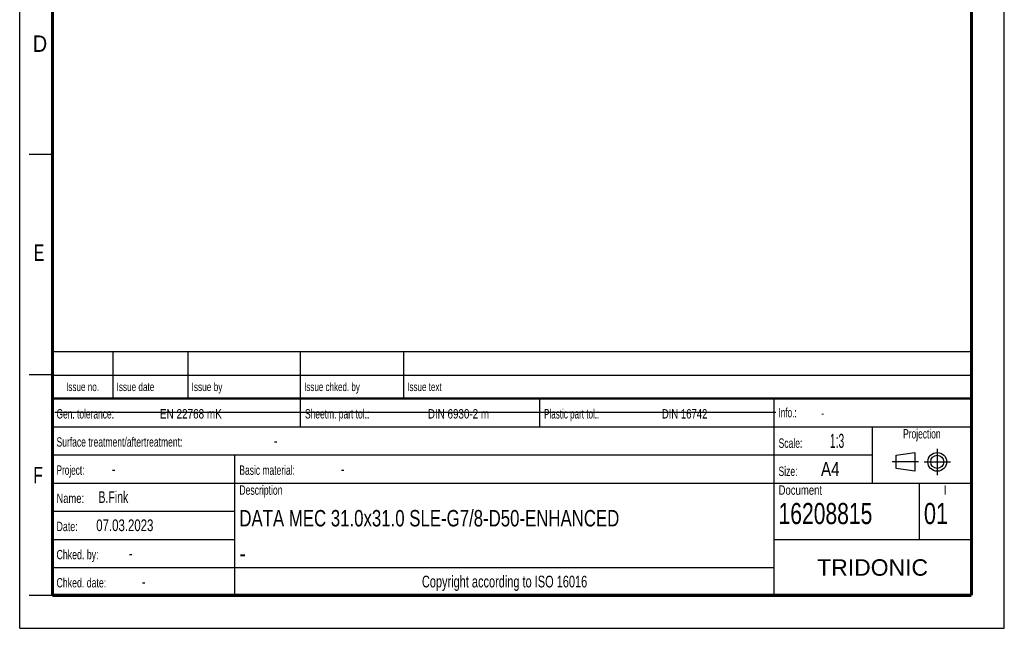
# Model space of a CAD drawing. Header units: millimetres. Extents: x 0 to 210, y 0 to 297.
# Tile 1 of 25: x 0 to 210, y 0 to 130. Entities that reach past the tile are written whole.
import ezdxf
from ezdxf.enums import TextEntityAlignment as Align

# ---------------------------------------------------------------- set-up
doc = ezdxf.new("R2010")
doc.units = ezdxf.units.MM
doc.header["$LTSCALE"] = 19.36
doc.linetypes.add('CENTER', pattern=[0.6, 0.375, -0.075, 0.075, -0.075])
doc.layers.get('0').update_dxf_attribs({"linetype": 'CONTINUOUS'})
doc.layers.add('DEFAULT_1', color=7, linetype='CENTER')
doc.layers.add('Z_NOTICE', color=7, linetype='CONTINUOUS')
doc.styles.get("Standard").update_dxf_attribs({"font": 'txt', "width": 0.7})
doc.styles.add('TEXTSTYLE_2', font='txt', dxfattribs={"width": 0.75})
doc.styles.add('TEXTSTYLE_5', font='arial.ttf')

# ---------------------------------------------------------------- blocks, each defined once
blk = doc.blocks.new('PROJEKTIONSMETHODE_BL0', base_point=(192.31, 35.47))
at = {"color": 2, "linetype": 'CONTINUOUS'}
for p, q in [((186.91, 36.87), (190.91, 37.47)), ((186.91, 34.07), (186.91, 36.87)), ((190.91, 37.47), (190.91, 33.47)), ((190.91, 33.47), (186.91, 34.07))]:
    blk.add_line(p, q, dxfattribs=at)
for radius in [2, 1.4]:
    blk.add_circle((195.71, 35.47), radius, dxfattribs=at)
at = {"layer": 'DEFAULT_1', "color": 2, "linetype": 'CENTER'}
for p, q in [((195.71, 38.27), (195.71, 32.67)), ((191.71, 35.47), (186.11, 35.47)), ((192.91, 35.47), (198.5, 35.47))]:
    blk.add_line(p, q, dxfattribs=at)

msp = doc.modelspace()

# ---------------------------------------------------------------- linework, layer by layer
at = {"color": 2, "linetype": 'CONTINUOUS'}
for p, q in [((0, 0), (0, 297)), ((210, 0), (210, 297)), ((7, 101), (2, 101)), ((6.91362, 48.96015), (6.91362, 58.96015)), ((6.91362, 58.96015), (202.91362, 58.96015)), ((19.91362, 48.96015), (19.91362, 58.96015)), ((35.91362, 48.96015), (35.91362, 58.96015)), ((59.91362, 48.96015), (59.91362, 58.96015)), ((81.91362, 48.96015), (81.91362, 58.96015)), ((202.91362, 48.96015), (202.91362, 58.96015)), ((7, 54), (2, 54)), ((6.91362, 53.96015), (202.91362, 53.96015)), ((6.91355, 6.96013), (6.91355, 48.96013)), ((6.91355, 48.96013), (202.91355, 48.96013)), ((6.91362, 48.96015), (202.91362, 48.96015)), ((59.91355, 42.96013), (59.91355, 48.96013)), ((110.91355, 42.96013), (110.91355, 48.96013)), ((160.91355, 6.96013), (160.91355, 48.96013)), ((202.91355, 6.96013), (202.91355, 48.96013)), ((6.91355, 42.96013), (202.91355, 42.96013)), ((181.91355, 30.96013), (181.91355, 42.96013)), ((6.91355, 36.96013), (181.91355, 36.96013)), ((45.91355, 6.96013), (45.91355, 36.96013)), ((6.91355, 30.96013), (202.91355, 30.96013)), ((191.91355, 18.96013), (191.91355, 30.96013)), ((6.91355, 24.96013), (45.91355, 24.96013)), ((6.91355, 18.96013), (45.91355, 18.96013)), ((160.91355, 18.96013), (202.91355, 18.96013)), ((6.91355, 12.96013), (160.91355, 12.96013)), ((7, 7), (2, 7)), ((6.91355, 6.96013), (202.91355, 6.96013)), ((0, 0), (210, 0))]:
    msp.add_line(p, q, dxfattribs=at)
at = {"color": 7, "linetype": 'CONTINUOUS'}
msp.add_line((7.46812, 46.04239), (161.26812, 46.04239), dxfattribs=at)
for points, const_width in [([(7, 7), (7, 290)], 0.7), ([(203, 7), (203, 290)], 0.7), ([(7, 49), (203, 49)], 0.5), ([(7, 7), (203, 7)], 0.7)]:
    msp.add_lwpolyline(points, dxfattribs=dict(at, const_width=const_width))

# ---------------------------------------------------------------- block references
at = {"color": 2, "linetype": 'CONTINUOUS'}
msp.add_blockref('PROJEKTIONSMETHODE_BL0', (192.30508, 35.46975), dxfattribs=at)

# ---------------------------------------------------------------- texts
at = {"color": 5, "linetype": 'CONTINUOUS', "style": 'TEXTSTYLE_2'}
for s, width, p in [('D', 0.904762, (2.80729, 122.85717)), ('E', 0.714286, (3.00245, 78.30247)), ('F', 0.714286, (2.92219, 30.89704))]:
    msp.add_text(s, height=3.5, dxfattribs=dict(at, width=width)).set_placement(p)
at = {"layer": 'Z_NOTICE', "color": 5, "linetype": 'CONTINUOUS', "style": 'TEXTSTYLE_2'}
for s, height, width, p in [('Issue date ', 1.8, 0.725108, (20.66362, 50.56015)), ('Issue by ', 1.8, 0.732804, (36.66362, 50.56015)), ('Issue chked. by', 1.8, 0.711111, (60.66362, 50.56015)), ('Issue text ', 1.8, 0.712121, (82.66362, 50.56015)), ('Gen. tolerance:', 2, 0.669841, (7.85105, 44.71013)), ('EN 22768 mK', 2, 0.792208, (29.91057, 44.71013)), ('Sheetm. part tol.:', 2, 0.67328, (60.85105, 44.71013)), ('DIN 6930-2 m', 2, 0.78373, (87.05343, 44.71013)), ('Plastic part tol.:', 2, 0.642857, (111.85105, 44.71013)), ('DIN 16742', 2, 0.759259, (136.95819, 44.71013)), ('Info.: ', 2, 0.64966, (161.85105, 44.96013)), ('Surface treatment/aftertreatment: ', 2, 0.681373, (7.85105, 38.71013)), ('Scale:  ', 2, 0.684524, (161.85105, 38.46013)), ('1:3', 3, 0.547619, (172.80343, 38.46013)), ('-', 2.5, 0.714286, (54.18438, 38.71013)), ('Project: ', 2, 0.656085, (7.85105, 32.71013)), ('-', 2.5, 0.714286, (19.66057, 32.71013)), ('Basic material: ', 2, 0.675595, (46.85105, 32.71013)), ('-', 2.5, 0.714286, (68.47009, 32.71013)), ('Size: ', 2, 0.678571, (161.85105, 32.46013)), (' A4', 3, 0.809524, (169.9939, 32.46013)), ('B.Fink', 2.5, 0.670635, (16.80343, 26.71013)), ('Description', 2, 0.688312, (46.85105, 28.46013)), ('Document', 2, 0.761905, (161.85105, 28.46013)), ('Name: ', 2, 0.746032, (7.85105, 26.71013)), ('16208815', 4.5, 0.747024, (161.85105, 22.21013)), ('01', 4.5, 0.77381, (192.85105, 22.21013)), ('07.03.2023', 2.5, 0.728571, (16.32724, 20.71013)), ('Date: ', 2, 0.706349, (7.85105, 20.71013)), ('Chked. by: ', 2, 0.701299, (7.85105, 14.71013)), ('-', 2.5, 0.714286, (23.27962, 14.71013)), ('Chked. date: ', 2, 0.699634, (7.85105, 8.71013)), ('-', 2.5, 0.714286, (26.04152, 8.71013))]:
    msp.add_text(s, height=height, dxfattribs=dict(at, width=width)).set_placement(p)
for s, height, width, p in [('Issue no.', 1.8, 0.719577, (13.41362, 50.56015)), ('Projection', 2, 0.671429, (192.41355, 40.46013)), ('I', 2, 0.833333, (197.41355, 28.46013)), ('Copyright according to ISO 16016', 2.5, 0.700149, (103.41355, 8.71013))]:
    msp.add_text(s, height=height, dxfattribs=dict(at, width=width)).set_placement(p, align=Align.CENTER)
at = {"layer": 'Z_NOTICE', "color": 5, "linetype": 'CONTINUOUS', "width": 0.714286}
msp.add_text('-', height=1.8, dxfattribs=at).set_placement((170.94628, 44.96013))
at = {"layer": 'Z_NOTICE', "color": 7, "linetype": 'CONTINUOUS', "style": 'TEXTSTYLE_2'}
for s, width, p in [('DATA MEC 31.0x31.0 SLE-G7/8-D50-ENHANCED', 0.765476, (46.85105, 21.71013)), ('-', 0.904762, (46.85105, 14.21013))]:
    msp.add_text(s, height=3.5, dxfattribs=dict(at, width=width)).set_placement(p)
at = {"layer": 'Z_NOTICE', "color": 5, "linetype": 'CONTINUOUS', "style": 'TEXTSTYLE_5'}
msp.add_text('TRIDONIC', height=3.5, dxfattribs=at).set_placement((181.91355, 11.21013), align=Align.CENTER)

doc.saveas('drawing.dxf')
